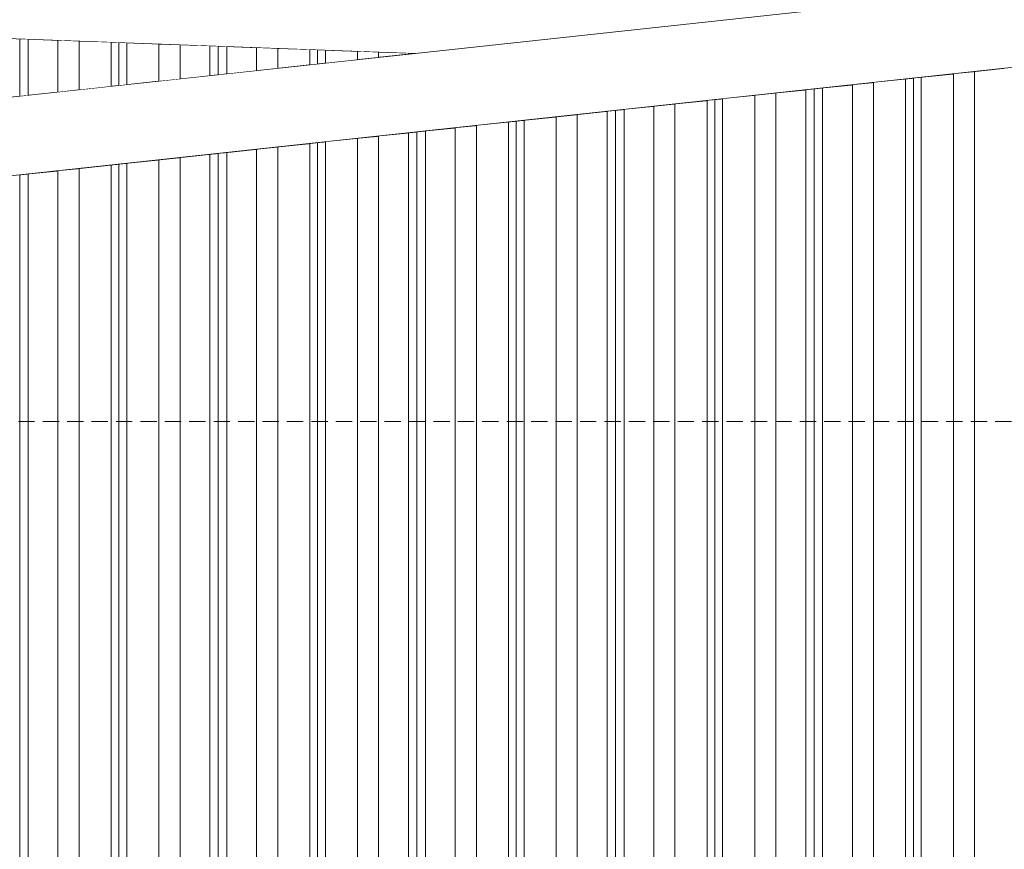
# Model space of a CAD drawing. Header units: millimetres. Extents: x 0 to 1917, y 0 to 847.
# Tile 134 of 230: x 775 to 805, y 756 to 781. Entities that reach past the tile are written whole.
import ezdxf

# ---------------------------------------------------------------- set-up
doc = ezdxf.new("R2010")
doc.units = ezdxf.units.MM
doc.header["$MEASUREMENT"] = 0
doc.set_wipeout_variables(frame=1)
doc.linetypes.add('ondina-_e7_HIDDENX2', pattern=[0.75, 0.5, -0.25])
doc.linetypes.add('Wipeout_Contour', pattern=[1000, 0, -1000])
for name, color, linetype in [('Cobertura.ARQ', 7, 'Continuous'), ('Eletrodoméstico & Mobiliário.ARQ', 7, 'Continuous'), ('Interior - Mobiliário', 7, 'Continuous'), ('Linha & Trama.2D', 7, 'Continuous')]:
    doc.layers.add(name, color=color, linetype=linetype)

msp = doc.modelspace()

# ---------------------------------------------------------------- wipeouts: each hides what was drawn before it
at = {"color": 254, "linetype": 'Wipeout_Contour', "lineweight": 0, "ltscale": 3325.420247}
msp.add_wipeout([(787.129, 780.368), (786.923, 780.376), (786.923, 780.346)], dxfattribs=at).dxf.layer = 'Interior - Mobiliário'
at = {"color": 254, "linetype": 'Wipeout_Contour', "lineweight": 0, "ltscale": 4391.731788}
msp.add_wipeout([(804.308, 779.815), (804.308, 713.088), (805.223, 713.088), (805.223, 779.914)], dxfattribs=at).dxf.layer = 'Interior - Mobiliário'

# ---------------------------------------------------------------- next in the draw order: wipeouts: each hides what was drawn before it
at = {"color": 254, "linetype": 'Wipeout_Contour', "lineweight": 0, "ltscale": 4431.924495}
msp.add_wipeout([(786.008, 780.246), (786.923, 780.346), (786.923, 780.376), (786.008, 780.409)], dxfattribs=at).dxf.layer = 'Interior - Mobiliário'
at = {"color": 254, "linetype": 'Wipeout_Contour', "lineweight": 0, "ltscale": 4389.31941}
msp.add_wipeout([(803.658, 713.088), (804.308, 713.088), (804.308, 779.815), (803.658, 779.745)], dxfattribs=at).dxf.layer = 'Interior - Mobiliário'

# ---------------------------------------------------------------- next in the draw order: wipeouts: each hides what was drawn before it
at = {"color": 254, "linetype": 'Wipeout_Contour', "lineweight": 0, "ltscale": 4429.46873}
msp.add_wipeout([(785.358, 780.433), (785.358, 780.176), (786.008, 780.246), (786.008, 780.409)], dxfattribs=at).dxf.layer = 'Interior - Mobiliário'
at = {"color": 254, "linetype": 'Wipeout_Contour', "lineweight": 0, "ltscale": 4386.799341}
msp.add_wipeout([(802.673, 779.638), (802.673, 713.088), (803.658, 713.088), (803.658, 779.745)], dxfattribs=at).dxf.layer = 'Interior - Mobiliário'

# ---------------------------------------------------------------- next in the draw order: wipeouts: each hides what was drawn before it
at = {"color": 254, "linetype": 'Wipeout_Contour', "lineweight": 0, "ltscale": 4427.063505}
msp.add_wipeout([(784.373, 780.47), (784.373, 780.069), (785.358, 780.176), (785.358, 780.433)], dxfattribs=at).dxf.layer = 'Interior - Mobiliário'
at = {"color": 254, "linetype": 'Wipeout_Contour', "lineweight": 0, "ltscale": 4384.913183}
msp.add_wipeout([(802.433, 779.612), (802.433, 713.088), (802.673, 713.088), (802.673, 779.638)], dxfattribs=at).dxf.layer = 'Interior - Mobiliário'

# ---------------------------------------------------------------- next in the draw order: wipeouts: each hides what was drawn before it
at = {"color": 254, "linetype": 'Wipeout_Contour', "lineweight": 0, "ltscale": 4425.16856}
msp.add_wipeout([(784.373, 780.47), (784.133, 780.478), (784.133, 780.043), (784.373, 780.069)], dxfattribs=at).dxf.layer = 'Interior - Mobiliário'
at = {"color": 254, "linetype": 'Wipeout_Contour', "lineweight": 0, "ltscale": 4384.173884}
msp.add_wipeout([(802.433, 779.612), (802.193, 779.586), (802.193, 713.088), (802.433, 713.088)], dxfattribs=at).dxf.layer = 'Interior - Mobiliário'

# ---------------------------------------------------------------- next in the draw order: wipeouts: each hides what was drawn before it
at = {"color": 254, "linetype": 'Wipeout_Contour', "lineweight": 0, "ltscale": 4424.461806}
msp.add_wipeout([(783.893, 780.487), (783.893, 780.017), (784.133, 780.043), (784.133, 780.478)], dxfattribs=at).dxf.layer = 'Interior - Mobiliário'
at = {"color": 254, "linetype": 'Wipeout_Contour', "lineweight": 0, "ltscale": 4382.286523}
msp.add_wipeout([(801.208, 779.479), (801.208, 713.088), (802.193, 713.088), (802.193, 779.586)], dxfattribs=at).dxf.layer = 'Interior - Mobiliário'

# ---------------------------------------------------------------- next in the draw order: wipeouts: each hides what was drawn before it
at = {"color": 254, "linetype": 'Wipeout_Contour', "lineweight": 0, "ltscale": 4422.718952}
msp.add_wipeout([(783.893, 780.487), (782.908, 780.524), (782.908, 779.911), (783.893, 780.017)], dxfattribs=at).dxf.layer = 'Interior - Mobiliário'
at = {"color": 254, "linetype": 'Wipeout_Contour', "lineweight": 0, "ltscale": 4379.770106}
msp.add_wipeout([(800.558, 779.409), (800.558, 713.088), (801.208, 713.088), (801.208, 779.479)], dxfattribs=at).dxf.layer = 'Interior - Mobiliário'

# ---------------------------------------------------------------- next in the draw order: wipeouts: each hides what was drawn before it
at = {"color": 254, "linetype": 'Wipeout_Contour', "lineweight": 0, "ltscale": 4420.285508}
msp.add_wipeout([(782.258, 779.84), (782.908, 779.911), (782.908, 780.524), (782.258, 780.548)], dxfattribs=at).dxf.layer = 'Interior - Mobiliário'
at = {"color": 254, "linetype": 'Wipeout_Contour', "lineweight": 0, "ltscale": 4377.361636}
msp.add_wipeout([(799.643, 779.31), (799.643, 713.088), (800.558, 713.088), (800.558, 779.409)], dxfattribs=at).dxf.layer = 'Interior - Mobiliário'

# ---------------------------------------------------------------- next in the draw order: wipeouts: each hides what was drawn before it
at = {"color": 254, "linetype": 'Wipeout_Contour', "lineweight": 0, "ltscale": 4417.99904}
msp.add_wipeout([(782.258, 780.548), (781.343, 780.581), (781.343, 779.741), (782.258, 779.84)], dxfattribs=at).dxf.layer = 'Interior - Mobiliário'
at = {"color": 254, "linetype": 'Wipeout_Contour', "lineweight": 0, "ltscale": 4375.555107}
msp.add_wipeout([(799.383, 779.281), (799.383, 713.088), (799.643, 713.088), (799.643, 779.31)], dxfattribs=at).dxf.layer = 'Interior - Mobiliário'

# ---------------------------------------------------------------- next in the draw order: wipeouts: each hides what was drawn before it
at = {"color": 254, "linetype": 'Wipeout_Contour', "lineweight": 0, "ltscale": 4416.236718}
msp.add_wipeout([(781.083, 780.591), (781.083, 779.713), (781.343, 779.741), (781.343, 780.581)], dxfattribs=at).dxf.layer = 'Interior - Mobiliário'
at = {"color": 254, "linetype": 'Wipeout_Contour', "lineweight": 0, "ltscale": 4374.755394}
msp.add_wipeout([(799.123, 779.253), (799.123, 713.088), (799.383, 713.088), (799.383, 779.281)], dxfattribs=at).dxf.layer = 'Interior - Mobiliário'

# ---------------------------------------------------------------- next in the draw order: wipeouts: each hides what was drawn before it
at = {"color": 254, "linetype": 'Wipeout_Contour', "lineweight": 0, "ltscale": 4415.474022}
msp.add_wipeout([(780.823, 780.601), (780.823, 779.685), (781.083, 779.713), (781.083, 780.591)], dxfattribs=at).dxf.layer = 'Interior - Mobiliário'
at = {"color": 254, "linetype": 'Wipeout_Contour', "lineweight": 0, "ltscale": 4372.947851}
msp.add_wipeout([(798.208, 779.154), (798.208, 713.088), (799.123, 713.088), (799.123, 779.253)], dxfattribs=at).dxf.layer = 'Interior - Mobiliário'

# ---------------------------------------------------------------- next in the draw order: wipeouts: each hides what was drawn before it
at = {"color": 254, "linetype": 'Wipeout_Contour', "lineweight": 0, "ltscale": 4413.782038}
msp.add_wipeout([(779.908, 779.586), (780.823, 779.685), (780.823, 780.601), (779.908, 780.634)], dxfattribs=at).dxf.layer = 'Interior - Mobiliário'
at = {"color": 254, "linetype": 'Wipeout_Contour', "lineweight": 0, "ltscale": 4370.542687}
msp.add_wipeout([(797.558, 779.084), (797.558, 713.088), (798.208, 713.088), (798.208, 779.154)], dxfattribs=at).dxf.layer = 'Interior - Mobiliário'

# ---------------------------------------------------------------- next in the draw order: wipeouts: each hides what was drawn before it
at = {"color": 254, "linetype": 'Wipeout_Contour', "lineweight": 0, "ltscale": 4411.474614}
msp.add_wipeout([(779.908, 780.634), (779.258, 780.658), (779.258, 779.515), (779.908, 779.586)], dxfattribs=at).dxf.layer = 'Interior - Mobiliário'
at = {"color": 254, "linetype": 'Wipeout_Contour', "lineweight": 0, "ltscale": 4368.030163}
msp.add_wipeout([(796.573, 778.977), (796.573, 713.088), (797.558, 713.088), (797.558, 779.084)], dxfattribs=at).dxf.layer = 'Interior - Mobiliário'

# ---------------------------------------------------------------- next in the draw order: wipeouts: each hides what was drawn before it
at = {"color": 254, "linetype": 'Wipeout_Contour', "lineweight": 0, "ltscale": 4409.091044}
msp.add_wipeout([(778.273, 780.695), (778.273, 779.408), (779.258, 779.515), (779.258, 780.658)], dxfattribs=at).dxf.layer = 'Interior - Mobiliário'
at = {"color": 254, "linetype": 'Wipeout_Contour', "lineweight": 0, "ltscale": 4366.149678}
msp.add_wipeout([(796.333, 713.088), (796.573, 713.088), (796.573, 778.977), (796.333, 778.951)], dxfattribs=at).dxf.layer = 'Interior - Mobiliário'

# ---------------------------------------------------------------- next in the draw order: wipeouts: each hides what was drawn before it
at = {"color": 254, "linetype": 'Wipeout_Contour', "lineweight": 0, "ltscale": 4407.269074}
msp.add_wipeout([(778.033, 780.704), (778.033, 779.382), (778.273, 779.408), (778.273, 780.695)], dxfattribs=at).dxf.layer = 'Interior - Mobiliário'
at = {"color": 254, "linetype": 'Wipeout_Contour', "lineweight": 0, "ltscale": 4365.412595}
msp.add_wipeout([(796.093, 778.925), (796.093, 713.088), (796.333, 713.088), (796.333, 778.951)], dxfattribs=at).dxf.layer = 'Interior - Mobiliário'

# ---------------------------------------------------------------- next in the draw order: wipeouts: each hides what was drawn before it
at = {"color": 254, "linetype": 'Wipeout_Contour', "lineweight": 0, "ltscale": 4406.56662}
msp.add_wipeout([(778.033, 780.704), (777.793, 780.712), (777.793, 779.356), (778.033, 779.382)], dxfattribs=at).dxf.layer = 'Interior - Mobiliário'
at = {"color": 254, "linetype": 'Wipeout_Contour', "lineweight": 0, "ltscale": 4363.530901}
msp.add_wipeout([(795.108, 778.818), (795.108, 713.088), (796.093, 713.088), (796.093, 778.925)], dxfattribs=at).dxf.layer = 'Interior - Mobiliário'

# ---------------------------------------------------------------- next in the draw order: wipeouts: each hides what was drawn before it
at = {"color": 254, "linetype": 'Wipeout_Contour', "lineweight": 0, "ltscale": 4404.799108}
msp.add_wipeout([(776.808, 780.749), (776.808, 779.25), (777.793, 779.356), (777.793, 780.712)], dxfattribs=at).dxf.layer = 'Interior - Mobiliário'
at = {"color": 254, "linetype": 'Wipeout_Contour', "lineweight": 0, "ltscale": 4361.022075}
msp.add_wipeout([(795.108, 778.818), (794.458, 778.748), (794.458, 713.088), (795.108, 713.088)], dxfattribs=at).dxf.layer = 'Interior - Mobiliário'

# ---------------------------------------------------------------- next in the draw order: wipeouts: each hides what was drawn before it
at = {"color": 254, "linetype": 'Wipeout_Contour', "lineweight": 0, "ltscale": 4402.396186}
msp.add_wipeout([(776.158, 780.773), (776.158, 779.179), (776.808, 779.25), (776.808, 780.749)], dxfattribs=at).dxf.layer = 'Interior - Mobiliário'
at = {"color": 254, "linetype": 'Wipeout_Contour', "lineweight": 0, "ltscale": 4358.620872}
msp.add_wipeout([(793.543, 778.649), (793.543, 713.088), (794.458, 713.088), (794.458, 778.748)], dxfattribs=at).dxf.layer = 'Interior - Mobiliário'

# ---------------------------------------------------------------- next in the draw order: wipeouts: each hides what was drawn before it
at = {"color": 254, "linetype": 'Wipeout_Contour', "lineweight": 0, "ltscale": 4400.11541}
msp.add_wipeout([(775.243, 779.08), (776.158, 779.179), (776.158, 780.773), (775.243, 780.807)], dxfattribs=at).dxf.layer = 'Interior - Mobiliário'
at = {"color": 254, "linetype": 'Wipeout_Contour', "lineweight": 0, "ltscale": 4356.819816}
msp.add_wipeout([(793.283, 713.088), (793.543, 713.088), (793.543, 778.649), (793.283, 778.621)], dxfattribs=at).dxf.layer = 'Interior - Mobiliário'

# ---------------------------------------------------------------- next in the draw order: wipeouts: each hides what was drawn before it
at = {"color": 254, "linetype": 'Wipeout_Contour', "lineweight": 0, "ltscale": 4398.379813}
msp.add_wipeout([(774.983, 779.052), (775.243, 779.08), (775.243, 780.807), (774.983, 780.816)], dxfattribs=at).dxf.layer = 'Interior - Mobiliário'
at = {"color": 254, "linetype": 'Wipeout_Contour', "lineweight": 0, "ltscale": 4356.022528}
msp.add_wipeout([(793.023, 713.088), (793.283, 713.088), (793.283, 778.621), (793.023, 778.592)], dxfattribs=at).dxf.layer = 'Interior - Mobiliário'

# ---------------------------------------------------------------- next in the draw order: wipeouts: each hides what was drawn before it
at = {"color": 254, "linetype": 'Wipeout_Contour', "lineweight": 0, "ltscale": 4558.141322}
msp.add_wipeout([(840.275, 795.087), (760.462, 779.125), (840.291, 793.648), (840.291, 795.084)], dxfattribs=at).dxf.layer = 'Eletrodoméstico & Mobiliário.ARQ'
at = {"color": 254, "linetype": 'Wipeout_Contour', "lineweight": 0, "ltscale": 4354.220452}
msp.add_wipeout([(792.108, 713.088), (793.023, 713.088), (793.023, 778.592), (792.108, 778.493)], dxfattribs=at).dxf.layer = 'Interior - Mobiliário'

# ---------------------------------------------------------------- next in the draw order: wipeouts: each hides what was drawn before it
at = {"color": 254, "linetype": 'Wipeout_Contour', "lineweight": 0, "ltscale": 4351.822595}
msp.add_wipeout([(791.458, 713.088), (792.108, 713.088), (792.108, 778.493), (791.458, 778.423)], dxfattribs=at).dxf.layer = 'Interior - Mobiliário'

# ---------------------------------------------------------------- next in the draw order: wipeouts: each hides what was drawn before it
at = {"color": 254, "linetype": 'Wipeout_Contour', "lineweight": 0, "ltscale": 4349.317714}
msp.add_wipeout([(790.473, 778.316), (790.473, 713.088), (791.458, 713.088), (791.458, 778.423)], dxfattribs=at).dxf.layer = 'Interior - Mobiliário'

# ---------------------------------------------------------------- next in the draw order: wipeouts: each hides what was drawn before it
at = {"color": 254, "linetype": 'Wipeout_Contour', "lineweight": 0, "ltscale": 4347.442975}
msp.add_wipeout([(790.233, 778.29), (790.233, 713.088), (790.473, 713.088), (790.473, 778.316)], dxfattribs=at).dxf.layer = 'Interior - Mobiliário'

# ---------------------------------------------------------------- next in the draw order: wipeouts: each hides what was drawn before it
at = {"color": 254, "linetype": 'Wipeout_Contour', "lineweight": 0, "ltscale": 4346.708145}
msp.add_wipeout([(790.233, 778.29), (789.993, 778.264), (789.993, 713.088), (790.233, 713.088)], dxfattribs=at).dxf.layer = 'Interior - Mobiliário'

# ---------------------------------------------------------------- next in the draw order: wipeouts: each hides what was drawn before it
at = {"color": 254, "linetype": 'Wipeout_Contour', "lineweight": 0, "ltscale": 4344.832188}
msp.add_wipeout([(789.993, 778.264), (789.008, 778.157), (789.008, 713.088), (789.993, 713.088)], dxfattribs=at).dxf.layer = 'Interior - Mobiliário'

# ---------------------------------------------------------------- next in the draw order: wipeouts: each hides what was drawn before it
at = {"color": 254, "linetype": 'Wipeout_Contour', "lineweight": 0, "ltscale": 4342.331051}
msp.add_wipeout([(788.358, 778.087), (788.358, 713.088), (789.008, 713.088), (789.008, 778.157)], dxfattribs=at).dxf.layer = 'Interior - Mobiliário'

# ---------------------------------------------------------------- next in the draw order: wipeouts: each hides what was drawn before it
at = {"color": 254, "linetype": 'Wipeout_Contour', "lineweight": 0, "ltscale": 4339.937205}
msp.add_wipeout([(787.443, 713.088), (788.358, 713.088), (788.358, 778.087), (787.443, 777.988)], dxfattribs=at).dxf.layer = 'Interior - Mobiliário'

# ---------------------------------------------------------------- next in the draw order: wipeouts: each hides what was drawn before it
at = {"color": 254, "linetype": 'Wipeout_Contour', "lineweight": 0, "ltscale": 4338.141695}
msp.add_wipeout([(787.443, 777.988), (787.183, 777.96), (787.183, 713.088), (787.443, 713.088)], dxfattribs=at).dxf.layer = 'Interior - Mobiliário'

# ---------------------------------------------------------------- next in the draw order: wipeouts: each hides what was drawn before it
at = {"color": 254, "linetype": 'Wipeout_Contour', "lineweight": 0, "ltscale": 4337.34686}
msp.add_wipeout([(786.923, 777.932), (786.923, 713.088), (787.183, 713.088), (787.183, 777.96)], dxfattribs=at).dxf.layer = 'Interior - Mobiliário'

# ---------------------------------------------------------------- next in the draw order: wipeouts: each hides what was drawn before it
at = {"color": 254, "linetype": 'Wipeout_Contour', "lineweight": 0, "ltscale": 4335.550323}
msp.add_wipeout([(786.008, 777.832), (786.008, 713.088), (786.923, 713.088), (786.923, 777.932)], dxfattribs=at).dxf.layer = 'Interior - Mobiliário'

# ---------------------------------------------------------------- next in the draw order: wipeouts: each hides what was drawn before it
at = {"color": 254, "linetype": 'Wipeout_Contour', "lineweight": 0, "ltscale": 4333.15987}
msp.add_wipeout([(785.358, 713.088), (786.008, 713.088), (786.008, 777.832), (785.358, 777.762)], dxfattribs=at).dxf.layer = 'Interior - Mobiliário'

# ---------------------------------------------------------------- next in the draw order: wipeouts: each hides what was drawn before it
at = {"color": 254, "linetype": 'Wipeout_Contour', "lineweight": 0, "ltscale": 4330.662725}
msp.add_wipeout([(784.373, 777.655), (784.373, 713.088), (785.358, 713.088), (785.358, 777.762)], dxfattribs=at).dxf.layer = 'Interior - Mobiliário'

# ---------------------------------------------------------------- next in the draw order: wipeouts: each hides what was drawn before it
at = {"color": 254, "linetype": 'Wipeout_Contour', "lineweight": 0, "ltscale": 4328.793809}
msp.add_wipeout([(784.133, 713.088), (784.373, 713.088), (784.373, 777.655), (784.133, 777.629)], dxfattribs=at).dxf.layer = 'Interior - Mobiliário'

# ---------------------------------------------------------------- next in the draw order: wipeouts: each hides what was drawn before it
at = {"color": 254, "linetype": 'Wipeout_Contour', "lineweight": 0, "ltscale": 4328.06126}
msp.add_wipeout([(784.133, 777.629), (783.893, 777.603), (783.893, 713.088), (784.133, 713.088)], dxfattribs=at).dxf.layer = 'Interior - Mobiliário'

# ---------------------------------------------------------------- next in the draw order: wipeouts: each hides what was drawn before it
at = {"color": 254, "linetype": 'Wipeout_Contour', "lineweight": 0, "ltscale": 4326.191111}
msp.add_wipeout([(782.908, 777.497), (782.908, 713.088), (783.893, 713.088), (783.893, 777.603)], dxfattribs=at).dxf.layer = 'Interior - Mobiliário'

# ---------------------------------------------------------------- next in the draw order: wipeouts: each hides what was drawn before it
at = {"color": 254, "linetype": 'Wipeout_Contour', "lineweight": 0, "ltscale": 4323.697761}
msp.add_wipeout([(782.258, 777.426), (782.258, 713.088), (782.908, 713.088), (782.908, 777.497)], dxfattribs=at).dxf.layer = 'Interior - Mobiliário'

# ---------------------------------------------------------------- next in the draw order: wipeouts: each hides what was drawn before it
at = {"color": 254, "linetype": 'Wipeout_Contour', "lineweight": 0, "ltscale": 4321.311372}
msp.add_wipeout([(782.258, 777.426), (781.343, 777.327), (781.343, 713.088), (782.258, 713.088)], dxfattribs=at).dxf.layer = 'Interior - Mobiliário'

# ---------------------------------------------------------------- next in the draw order: wipeouts: each hides what was drawn before it
at = {"color": 254, "linetype": 'Wipeout_Contour', "lineweight": 0, "ltscale": 4319.521485}
msp.add_wipeout([(781.083, 777.299), (781.083, 713.088), (781.343, 713.088), (781.343, 777.327)], dxfattribs=at).dxf.layer = 'Interior - Mobiliário'

# ---------------------------------------------------------------- next in the draw order: wipeouts: each hides what was drawn before it
at = {"color": 254, "linetype": 'Wipeout_Contour', "lineweight": 0, "ltscale": 4318.729135}
msp.add_wipeout([(781.083, 777.299), (780.823, 777.271), (780.823, 713.088), (781.083, 713.088)], dxfattribs=at).dxf.layer = 'Interior - Mobiliário'

# ---------------------------------------------------------------- next in the draw order: wipeouts: each hides what was drawn before it
at = {"color": 254, "linetype": 'Wipeout_Contour', "lineweight": 0, "ltscale": 4316.938208}
msp.add_wipeout([(779.908, 777.172), (779.908, 713.088), (780.823, 713.088), (780.823, 777.271)], dxfattribs=at).dxf.layer = 'Interior - Mobiliário'

# ---------------------------------------------------------------- next in the draw order: wipeouts: each hides what was drawn before it
at = {"color": 254, "linetype": 'Wipeout_Contour', "lineweight": 0, "ltscale": 4314.555254}
msp.add_wipeout([(779.908, 777.172), (779.258, 777.101), (779.258, 713.088), (779.908, 713.088)], dxfattribs=at).dxf.layer = 'Interior - Mobiliário'

# ---------------------------------------------------------------- next in the draw order: wipeouts: each hides what was drawn before it
at = {"color": 254, "linetype": 'Wipeout_Contour', "lineweight": 0, "ltscale": 4312.065948}
msp.add_wipeout([(778.273, 776.994), (778.273, 713.088), (779.258, 713.088), (779.258, 777.101)], dxfattribs=at).dxf.layer = 'Interior - Mobiliário'

# ---------------------------------------------------------------- next in the draw order: wipeouts: each hides what was drawn before it
at = {"color": 254, "linetype": 'Wipeout_Contour', "lineweight": 0, "ltscale": 4310.202932}
msp.add_wipeout([(778.273, 776.994), (778.033, 776.968), (778.033, 713.088), (778.273, 713.088)], dxfattribs=at).dxf.layer = 'Interior - Mobiliário'

# ---------------------------------------------------------------- next in the draw order: wipeouts: each hides what was drawn before it
at = {"color": 254, "linetype": 'Wipeout_Contour', "lineweight": 0, "ltscale": 4309.47269}
msp.add_wipeout([(777.793, 776.942), (777.793, 713.088), (778.033, 713.088), (778.033, 776.968)], dxfattribs=at).dxf.layer = 'Interior - Mobiliário'

# ---------------------------------------------------------------- next in the draw order: wipeouts: each hides what was drawn before it
at = {"color": 254, "linetype": 'Wipeout_Contour', "lineweight": 0, "ltscale": 4307.608429}
msp.add_wipeout([(776.808, 776.836), (776.808, 713.088), (777.793, 713.088), (777.793, 776.942)], dxfattribs=at).dxf.layer = 'Interior - Mobiliário'

# ---------------------------------------------------------------- next in the draw order: wipeouts: each hides what was drawn before it
at = {"color": 254, "linetype": 'Wipeout_Contour', "lineweight": 0, "ltscale": 4305.122961}
msp.add_wipeout([(776.808, 776.836), (776.158, 776.765), (776.158, 713.088), (776.808, 713.088)], dxfattribs=at).dxf.layer = 'Interior - Mobiliário'

# ---------------------------------------------------------------- next in the draw order: wipeouts: each hides what was drawn before it
at = {"color": 254, "linetype": 'Wipeout_Contour', "lineweight": 0, "ltscale": 4302.744128}
msp.add_wipeout([(775.243, 776.666), (775.243, 713.088), (776.158, 713.088), (776.158, 776.765)], dxfattribs=at).dxf.layer = 'Interior - Mobiliário'

# ---------------------------------------------------------------- next in the draw order: wipeouts: each hides what was drawn before it
at = {"color": 254, "linetype": 'Wipeout_Contour', "lineweight": 0, "ltscale": 4300.959934}
msp.add_wipeout([(775.243, 776.666), (774.983, 776.638), (774.983, 713.088), (775.243, 713.088)], dxfattribs=at).dxf.layer = 'Interior - Mobiliário'

# ---------------------------------------------------------------- next in the draw order: wipeouts: each hides what was drawn before it
at = {"color": 254, "linetype": 'Wipeout_Contour', "lineweight": 0, "ltscale": 4425.133063}
msp.add_wipeout([(742.504, 775.533), (716.168, 770.266), (840.291, 783.713), (840.291, 786.127)], dxfattribs=at).dxf.layer = 'Eletrodoméstico & Mobiliário.ARQ'

# ---------------------------------------------------------------- next in the draw order: wipeouts: each hides what was drawn before it
at = {"color": 254, "linetype": 'Wipeout_Contour', "lineweight": 0, "ltscale": 4433.417608}
msp.add_wipeout([(787.129, 780.368), (803.665, 782.159), (781.614, 782.973), (770.639, 780.976)], dxfattribs=at).dxf.layer = 'Eletrodoméstico & Mobiliário.ARQ'

# ---------------------------------------------------------------- next in the draw order: wipeouts: each hides what was drawn before it
at = {"color": 254, "linetype": 'Wipeout_Contour', "lineweight": 0, "ltscale": 4382.572654}
msp.add_wipeout([(840.275, 798.759), (691.975, 769.099), (691.975, 765.427), (840.275, 795.087)], dxfattribs=at).dxf.layer = 'Cobertura.ARQ'

# ---------------------------------------------------------------- next in the draw order: linework, layer by layer
at = {"layer": 'Eletrodoméstico & Mobiliário.ARQ', "color": 134, "linetype": 'Continuous', "lineweight": 0}
for p, q in [((716.168, 770.266), (840.291, 783.713)), ((806.065, 782.419), (787.129, 780.368)), ((770.639, 780.976), (787.129, 780.368)), ((787.129, 780.368), (770.639, 778.581))]:
    msp.add_line(p, q, dxfattribs=at)
at = {"layer": 'Interior - Mobiliário', "color": 102, "linetype": 'Continuous', "lineweight": 0}
for p, q in [((774.983, 779.052), (774.983, 780.816)), ((775.243, 779.08), (775.243, 780.807)), ((776.158, 779.179), (776.158, 780.773)), ((776.808, 779.25), (776.808, 780.749)), ((777.793, 779.356), (777.793, 780.712)), ((778.033, 779.382), (778.033, 780.704)), ((778.273, 779.408), (778.273, 780.695)), ((779.258, 779.515), (779.258, 780.658)), ((779.908, 779.586), (779.908, 780.634)), ((780.823, 779.685), (780.823, 780.601)), ((781.083, 779.713), (781.083, 780.591)), ((781.343, 779.741), (781.343, 780.581)), ((782.258, 779.84), (782.258, 780.548)), ((782.908, 779.911), (782.908, 780.524)), ((783.893, 780.017), (783.893, 780.487)), ((784.133, 780.043), (784.133, 780.478)), ((784.373, 780.069), (784.373, 780.47)), ((785.358, 780.176), (785.358, 780.433)), ((786.008, 780.246), (786.008, 780.409)), ((786.923, 780.346), (786.923, 780.376)), ((802.433, 713.088), (802.433, 779.612)), ((802.673, 713.088), (802.673, 779.638)), ((803.658, 713.088), (803.658, 779.745)), ((804.308, 713.088), (804.308, 779.815)), ((799.643, 713.088), (799.643, 779.31)), ((800.558, 713.088), (800.558, 779.409)), ((801.208, 713.088), (801.208, 779.479)), ((802.193, 713.088), (802.193, 779.586)), ((797.558, 713.088), (797.558, 779.084)), ((798.208, 713.088), (798.208, 779.154)), ((799.123, 713.088), (799.123, 779.253)), ((799.383, 713.088), (799.383, 779.281)), ((794.458, 713.088), (794.458, 778.748)), ((795.108, 713.088), (795.108, 778.818)), ((796.093, 713.088), (796.093, 778.925)), ((796.333, 713.088), (796.333, 778.951)), ((796.573, 713.088), (796.573, 778.977)), ((791.458, 713.088), (791.458, 778.423)), ((792.108, 713.088), (792.108, 778.493)), ((793.023, 713.088), (793.023, 778.592)), ((793.283, 713.088), (793.283, 778.621)), ((793.543, 713.088), (793.543, 778.649)), ((788.358, 713.088), (788.358, 778.087)), ((789.008, 713.088), (789.008, 778.157)), ((789.993, 713.088), (789.993, 778.264)), ((790.233, 713.088), (790.233, 778.29)), ((790.473, 713.088), (790.473, 778.316)), ((786.008, 713.088), (786.008, 777.832)), ((786.923, 713.088), (786.923, 777.932)), ((787.183, 713.088), (787.183, 777.96)), ((787.443, 713.088), (787.443, 777.988)), ((782.908, 713.088), (782.908, 777.497)), ((783.893, 713.088), (783.893, 777.603)), ((784.133, 713.088), (784.133, 777.629)), ((784.373, 713.088), (784.373, 777.655)), ((785.358, 713.088), (785.358, 777.762)), ((779.908, 713.088), (779.908, 777.172)), ((780.823, 713.088), (780.823, 777.271)), ((781.083, 713.088), (781.083, 777.299)), ((781.343, 713.088), (781.343, 777.327)), ((782.258, 713.088), (782.258, 777.426)), ((777.793, 713.088), (777.793, 776.942)), ((778.033, 713.088), (778.033, 776.968)), ((778.273, 713.088), (778.273, 776.994)), ((779.258, 713.088), (779.258, 777.101)), ((774.983, 713.088), (774.983, 776.638)), ((775.243, 713.088), (775.243, 776.666)), ((776.158, 713.088), (776.158, 776.765)), ((776.808, 713.088), (776.808, 776.836))]:
    msp.add_line(p, q, dxfattribs=at)
at = {"layer": 'Linha & Trama.2D', "color": 7, "linetype": 'ondina-_e7_HIDDENX2', "lineweight": 0}
msp.add_line((841.442, 769.062), (693.033, 769.062), dxfattribs=at)

doc.saveas('drawing.dxf')
